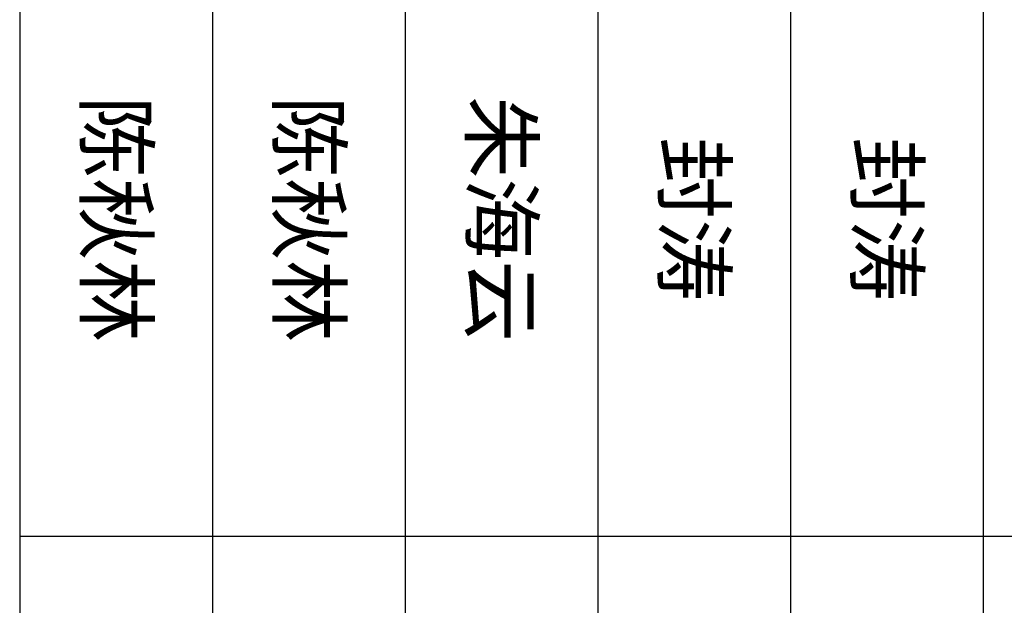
# Model space of a CAD drawing. Extents: x -424536 to -66822, y 139826 to 492209.
# Tile 41 of 69: x -148184 to -139182, y 146939 to 152290. Entities that reach past the tile are written whole.
import ezdxf
from ezdxf.enums import TextEntityAlignment as Align

# ---------------------------------------------------------------- set-up
doc = ezdxf.new("R2010")
doc.units = 0
doc.header["$LTSCALE"] = 1000
doc.header["$MEASUREMENT"] = 0
doc.layers.add('图框', color=3, linetype='Continuous')
doc.styles.add('图框', font='txt', dxfattribs={"width": 0.8})

msp = doc.modelspace()

# ---------------------------------------------------------------- linework, layer by layer
at = {"layer": '图框', "color": 4}
for p, q in [((-148183.5, 157693.6), (-148183.5, 142026.2)), ((-146422.1, 157693.6), (-146422.1, 142026.2)), ((-144660.6, 157693.6), (-144660.6, 142026.2)), ((-142899.2, 157693.6), (-142899.2, 142026.2)), ((-141137.7, 157693.6), (-141137.7, 142026.2)), ((-139376.3, 157693.6), (-139376.3, 142026.2)), ((-134608.9, 147566.8), (-148183.5, 147566.8))]:
    msp.add_line(p, q, dxfattribs=at)

# ---------------------------------------------------------------- texts
at = {"layer": '图框', "color": 4, "style": '图框'}
for tag, p in [('陈秋林', (-147302.8, 150467.1)), ('陈秋林', (-145541.4, 150467.1)), ('朱海云', (-143779.9, 150467.1)), ('封涛', (-142018.5, 150467.1)), ('封涛', (-140257, 150467.1))]:
    msp.add_attdef(tag, text='某某某', height=550, rotation=270, dxfattribs=at).set_placement(p, align=Align.MIDDLE_CENTER)

doc.saveas('drawing.dxf')
